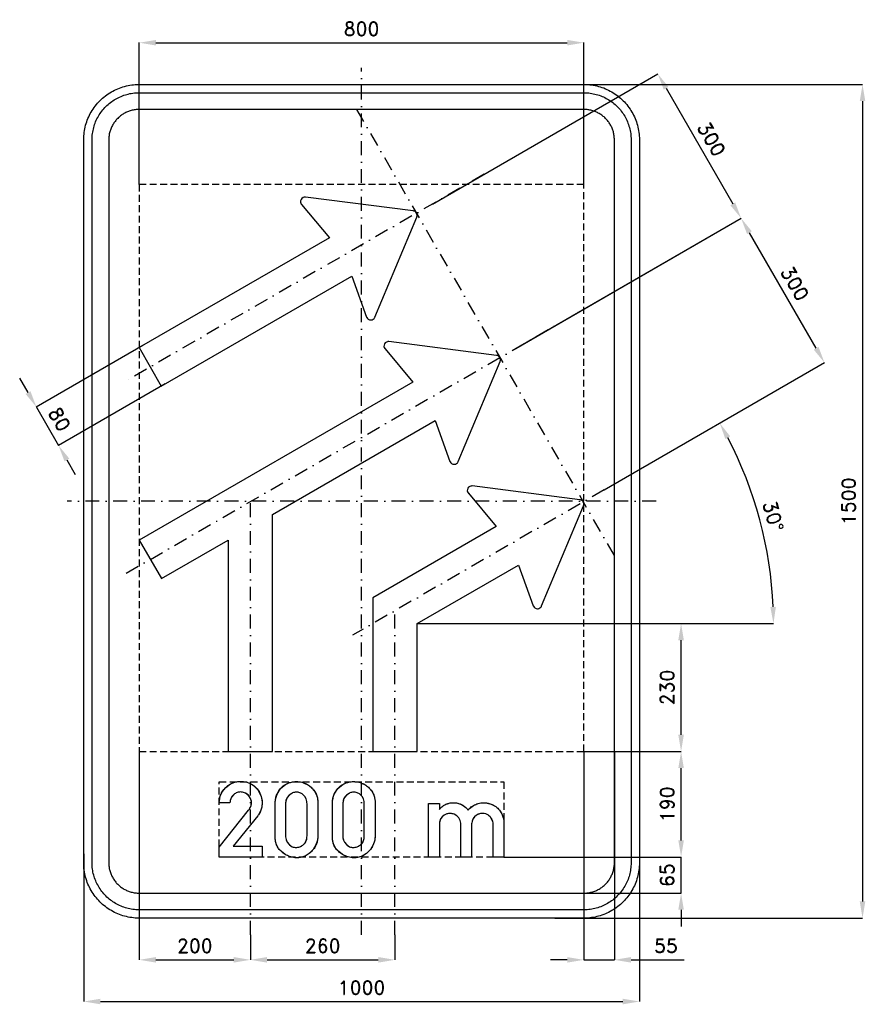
# Model space of a CAD drawing. Header units: millimetres. Extents: x -615 to 907, y -905 to 866.
import ezdxf

# ---------------------------------------------------------------- set-up
doc = ezdxf.new("R2010")
doc.units = ezdxf.units.MM
doc.header["$LTSCALE"] = 5
doc.linetypes.add('ČERCHOVANÁX2', pattern=[2, 1, -0.5, 0, -0.5])
doc.linetypes.add('ČÁRKOVANÁX2', pattern=[1.5, 1, -0.5])
doc.layers.add('Kóty', color=2, linetype='Continuous')
doc.layers.add('Značka', color=7, linetype='Continuous')
doc.styles.get("Standard").update_dxf_attribs({"font": 'romand.shx', "height": 25})
doc.dimstyles.get("Standard").update_dxf_attribs({"dimtxt": 25, "dimasz": 30, "dimexe": 0.18, "dimexo": 0.0625, "dimgap": 12.5, "dimtad": 1, "dimdec": 0, "dimzin": 0, "dimdsep": 46, "dimtxsty": 'Standard', "dimcen": 0.09, "dimadec": 0, "dimazin": 0, "dimtfac": 1, "dimtdec": 0, "dimtofl": 0, "dimtmove": 0, "dimatfit": 3, "dimfxl": 1, "dimtolj": 1, "dimtzin": 0, "dimarcsym": 0})

# ---------------------------------------------------------------- blocks, each defined once
blk = doc.blocks.new('*D0')
at = {"layer": 'Defpoints', "color": 0, "transparency": 16777216}
for p in [(256.1, -640), (575, -640), (382, -705)]:
    blk.add_point(p, dxfattribs=at)
at = {"layer": 'Kóty', "color": 0, "lineweight": -2, "transparency": 16777216}
for p, q in [((575, -610), (575, -580)), ((256.2, -640), (575.2, -640)), ((382.1, -705), (575.2, -705)), ((575, -735), (575, -765))]:
    blk.add_line(p, q, dxfattribs=at)
at = {"layer": 'Kóty', "color": 0, "transparency": 16777216}
for points in [[(570, -610), (580, -610), (575, -640)], [(570, -735), (580, -735), (575, -705)]]:
    blk.add_solid(points, dxfattribs=at)
at = {"layer": 'Kóty', "color": 0, "transparency": 16777216, "insert": (550, -672.5), "char_height": 25, "attachment_point": 5, "rotation": 90}
blk.add_mtext('\\A1;65', dxfattribs=at)
blk = doc.blocks.new('*D1')
at = {"layer": 'Defpoints', "color": 0, "transparency": 16777216}
for p in [(400, -450.0625), (575, -450.0625), (256.03, -640)]:
    blk.add_point(p, dxfattribs=at)
at = {"layer": 'Kóty', "color": 0, "lineweight": -2, "transparency": 16777216}
for p, q in [((400.0625, -450.0625), (575.18, -450.0625)), ((575, -610), (575, -480.0625)), ((256.0925, -640), (575.18, -640))]:
    blk.add_line(p, q, dxfattribs=at)
at = {"layer": 'Kóty', "color": 0, "transparency": 16777216}
for points in [[(570, -480.0625), (580, -480.0625), (575, -450.0625)], [(570, -610), (580, -610), (575, -640)]]:
    blk.add_solid(points, dxfattribs=at)
at = {"layer": 'Kóty', "color": 0, "transparency": 16777216, "insert": (550, -545.03125), "char_height": 25, "attachment_point": 5, "rotation": 90}
blk.add_mtext('\\A1;190', dxfattribs=at)
blk = doc.blocks.new('*D2')
at = {"layer": 'Defpoints', "color": 0, "transparency": 16777216}
for p in [(400, 825), (-400, 570), (400, 570)]:
    blk.add_point(p, dxfattribs=at)
at = {"layer": 'Kóty', "color": 0, "lineweight": -2, "transparency": 16777216}
for p, q in [((-400, 570.0625), (-400, 825.18)), ((-370, 825), (370, 825)), ((400, 570.0625), (400, 825.18))]:
    blk.add_line(p, q, dxfattribs=at)
at = {"layer": 'Kóty', "color": 0, "transparency": 16777216}
for points in [[(-370, 830), (-370, 820), (-400, 825)], [(370, 830), (370, 820), (400, 825)]]:
    blk.add_solid(points, dxfattribs=at)
at = {"layer": 'Kóty', "color": 0, "transparency": 16777216, "insert": (0, 850), "char_height": 25, "attachment_point": 5}
blk.add_mtext('\\A1;800', dxfattribs=at)
blk = doc.blocks.new('*D3')
at = {"layer": 'Defpoints', "color": 0, "transparency": 16777216}
for p in [(127.4, 534.8), (683, 509.2), (277.3, 275)]:
    blk.add_point(p, dxfattribs=at)
at = {"layer": 'Kóty', "color": 0, "lineweight": -2, "transparency": 16777216}
for p, q in [((127.4, 534.8), (533.2, 769.1)), ((548, 743), (668, 535.1)), ((277.4, 275), (683.2, 509.3))]:
    blk.add_line(p, q, dxfattribs=at)
at = {"layer": 'Kóty', "color": 0, "transparency": 16777216}
for points in [[(552.3, 745.5), (543.7, 740.5), (533, 769)], [(672.3, 537.6), (663.7, 532.6), (683, 509.2)]]:
    blk.add_solid(points, dxfattribs=at)
at = {"layer": 'Kóty', "color": 0, "transparency": 16777216, "insert": (629.7, 651.6), "char_height": 25, "attachment_point": 5, "rotation": 299.9979}
blk.add_mtext('\\A1;300', dxfattribs=at)
blk = doc.blocks.new('*D4')
at = {"layer": 'Defpoints', "color": 0, "transparency": 16777216}
for p in [(356.4, 750), (347.4, -750), (901.5, -750)]:
    blk.add_point(p, dxfattribs=at)
at = {"layer": 'Kóty', "color": 0, "lineweight": -2, "transparency": 16777216}
for p, q in [((356.5, 750), (901.7, 750)), ((901.5, 720), (901.5, -720)), ((347.5, -750), (901.7, -750))]:
    blk.add_line(p, q, dxfattribs=at)
at = {"layer": 'Kóty', "color": 0, "transparency": 16777216}
for points in [[(896.5, 720), (906.5, 720), (901.5, 750)], [(896.5, -720), (906.5, -720), (901.5, -750)]]:
    blk.add_solid(points, dxfattribs=at)
at = {"layer": 'Kóty', "color": 0, "transparency": 16777216, "insert": (876.5, 0), "char_height": 25, "attachment_point": 5, "rotation": 90}
blk.add_mtext('\\A1;1500', dxfattribs=at)
blk = doc.blocks.new('*D5')
at = {"layer": 'Defpoints', "color": 0, "transparency": 16777216}
for p in [(-393.4, 280.4), (-353.4, 211.1), (-545.2, 100.3)]:
    blk.add_point(p, dxfattribs=at)
at = {"layer": 'Kóty', "color": 0, "lineweight": -2, "transparency": 16777216}
for p, q in [((-393.4, 280.3), (-585.4, 169.5)), ((-600.2, 195.6), (-615.2, 221.6)), ((-353.4, 211.1), (-545.4, 100.2)), ((-530.2, 74.3), (-515.2, 48.4))]:
    blk.add_line(p, q, dxfattribs=at)
at = {"layer": 'Kóty', "color": 0, "transparency": 16777216}
for points in [[(-595.9, 198.1), (-604.6, 193.1), (-585.2, 169.6)], [(-525.9, 76.8), (-534.6, 71.8), (-545.2, 100.3)]]:
    blk.add_solid(points, dxfattribs=at)
at = {"layer": 'Kóty', "color": 0, "transparency": 16777216, "insert": (-543.6, 147.5), "char_height": 25, "attachment_point": 5, "rotation": 300.0007}
blk.add_mtext('\\A1;80', dxfattribs=at)
blk = doc.blocks.new('*D6')
at = {"layer": 'Defpoints', "color": 0, "transparency": 16777216}
for p in [(400, -450), (455, -450), (455, -825)]:
    blk.add_point(p, dxfattribs=at)
at = {"layer": 'Kóty', "color": 0, "lineweight": -2, "transparency": 16777216}
for p, q in [((400, -450.1), (400, -825.2)), ((455, -450.1), (455, -825.2)), ((370, -825), (340, -825)), ((485, -825), (580.5, -825))]:
    blk.add_line(p, q, dxfattribs=at)
at = {"layer": 'Kóty', "color": 0, "transparency": 16777216}
for points in [[(370, -820), (370, -830), (400, -825)], [(485, -820), (485, -830), (455, -825)]]:
    blk.add_solid(points, dxfattribs=at)
at = {"layer": 'Kóty', "color": 0, "transparency": 16777216, "insert": (547.7, -800), "char_height": 25, "attachment_point": 5}
blk.add_mtext('\\A1;55', dxfattribs=at)
blk = doc.blocks.new('*D7')
at = {"layer": 'Defpoints', "color": 0, "transparency": 16777216}
for p in [(683, 509.2), (286.7, 280.4), (436.6, 20.5)]:
    blk.add_point(p, dxfattribs=at)
at = {"layer": 'Kóty', "color": 0, "lineweight": -2, "transparency": 16777216}
for p, q in [((286.7, 280.4), (683.2, 509.3)), ((818, 275.3), (698, 483.2)), ((436.7, 20.6), (833.2, 249.4))]:
    blk.add_line(p, q, dxfattribs=at)
at = {"layer": 'Kóty', "color": 0, "transparency": 16777216}
for points in [[(702.3, 485.7), (693.7, 480.7), (683, 509.2)], [(822.3, 277.8), (813.7, 272.8), (833, 249.4)]]:
    blk.add_solid(points, dxfattribs=at)
at = {"layer": 'Kóty', "color": 0, "transparency": 16777216, "insert": (779.7, 391.8), "char_height": 25, "attachment_point": 5, "rotation": 299.9979}
blk.add_mtext('\\A1;300', dxfattribs=at)
blk = doc.blocks.new('*D8')
at = {"layer": 'Defpoints', "color": 0, "transparency": 16777216}
for p in [(100, -219.993), (575, -219.993), (400.0625, -450.0625)]:
    blk.add_point(p, dxfattribs=at)
at = {"layer": 'Kóty', "color": 0, "lineweight": -2, "transparency": 16777216}
for p, q in [((100.0625, -219.993), (575.18, -219.993)), ((575, -420.0625), (575, -249.993)), ((400.125, -450.0625), (575.18, -450.0625))]:
    blk.add_line(p, q, dxfattribs=at)
at = {"layer": 'Kóty', "color": 0, "transparency": 16777216}
for points in [[(570, -249.993), (580, -249.993), (575, -219.993)], [(570, -420.0625), (580, -420.0625), (575, -450.0625)]]:
    blk.add_solid(points, dxfattribs=at)
at = {"layer": 'Kóty', "color": 0, "transparency": 16777216, "insert": (550, -335.02775), "char_height": 25, "attachment_point": 5, "rotation": 90}
blk.add_mtext('\\A1;230', dxfattribs=at)
blk = doc.blocks.new('*D9')
at = {"layer": 'Defpoints', "color": 0, "transparency": 16777216}
for p in [(436.6, 20.5), (730.3, -94.8), (485, -220), (587.8, -220), (-59.9, -266.1)]:
    blk.add_point(p, dxfattribs=at)
at = {"layer": 'Kóty', "color": 0, "lineweight": -2, "transparency": 16777216}
for p, q in [((436.7, 20.6), (644.8, 140.7)), ((587.9, -220), (741.4, -220))]:
    blk.add_line(p, q, dxfattribs=at)
blk.add_arc((20, -220), 721.2, 2.3834, 27.6144, dxfattribs=at)
at = {"layer": 'Kóty', "color": 0, "transparency": 16777216}
for points in [[(654.7, 111.9), (663.4, 116.7), (644.6, 140.6)], [(745.6, -189.9), (735.6, -190.1), (741.2, -220)]]:
    blk.add_solid(points, dxfattribs=at)
at = {"layer": 'Kóty', "color": 0, "transparency": 16777216, "insert": (740.8, -26.9), "char_height": 25, "attachment_point": 5, "rotation": 284.9989}
blk.add_mtext('\\A1;30°', dxfattribs=at)
blk = doc.blocks.new('*D10')
at = {"layer": 'Defpoints', "color": 0, "transparency": 16777216}
for p in [(-400.0625, -450), (-200, -780), (-200, -825)]:
    blk.add_point(p, dxfattribs=at)
at = {"layer": 'Kóty', "color": 0, "lineweight": -2, "transparency": 16777216}
for p, q in [((-400.0625, -450.0625), (-400.0625, -825.18)), ((-200, -780.0625), (-200, -825.18)), ((-370.0625, -825), (-230, -825))]:
    blk.add_line(p, q, dxfattribs=at)
at = {"layer": 'Kóty', "color": 0, "transparency": 16777216}
for points in [[(-370.0625, -820), (-370.0625, -830), (-400.0625, -825)], [(-230, -820), (-230, -830), (-200, -825)]]:
    blk.add_solid(points, dxfattribs=at)
at = {"layer": 'Kóty', "color": 0, "transparency": 16777216, "insert": (-300.03125, -800), "char_height": 25, "attachment_point": 5}
blk.add_mtext('\\A1;200', dxfattribs=at)
blk = doc.blocks.new('*D11')
at = {"layer": 'Defpoints', "color": 0, "transparency": 16777216}
for p in [(-200, -780.0625), (60, -780), (60, -825)]:
    blk.add_point(p, dxfattribs=at)
at = {"layer": 'Kóty', "color": 0, "lineweight": -2, "transparency": 16777216}
for p, q in [((-200, -780.125), (-200, -825.18)), ((60, -780.0625), (60, -825.18)), ((-170, -825), (30, -825))]:
    blk.add_line(p, q, dxfattribs=at)
at = {"layer": 'Kóty', "color": 0, "transparency": 16777216}
for points in [[(-170, -820), (-170, -830), (-200, -825)], [(30, -820), (30, -830), (60, -825)]]:
    blk.add_solid(points, dxfattribs=at)
at = {"layer": 'Kóty', "color": 0, "transparency": 16777216, "insert": (-70, -800), "char_height": 25, "attachment_point": 5}
blk.add_mtext('\\A1;260', dxfattribs=at)
blk = doc.blocks.new('*D12')
at = {"layer": 'Defpoints', "color": 0, "transparency": 16777216}
for p in [(-500, -634.2), (500, -622), (500, -900)]:
    blk.add_point(p, dxfattribs=at)
at = {"layer": 'Kóty', "color": 0, "lineweight": -2, "transparency": 16777216}
for p, q in [((-500, -634.2), (-500, -900.2)), ((500, -622.1), (500, -900.2)), ((-470, -900), (470, -900))]:
    blk.add_line(p, q, dxfattribs=at)
at = {"layer": 'Kóty', "color": 0, "transparency": 16777216}
for points in [[(-470, -895), (-470, -905), (-500, -900)], [(470, -895), (470, -905), (500, -900)]]:
    blk.add_solid(points, dxfattribs=at)
at = {"layer": 'Kóty', "color": 0, "transparency": 16777216, "insert": (0, -875), "char_height": 25, "attachment_point": 5}
blk.add_mtext('\\A1;1000', dxfattribs=at)

msp = doc.modelspace()

# ---------------------------------------------------------------- linework, layer by layer
at = {"layer": 'Kóty'}
for points in [[(-585.2, 169.6), (-545.2, 100.3)], [(485, -220), (587.8, -220)], [(575, -705), (575, -640)], [(400, -825), (455, -825)]]:
    msp.add_lwpolyline(points, dxfattribs=at)
at = {"layer": 'Značka', "color": 6, "linetype": 'ČERCHOVANÁX2', "ltscale": 5}
for p, q in [((220.4, 588.5), (-423.4, 216.9)), ((-423.4, -129.5), (436.6, 366.9)), ((436.6, 20.5), (-16.1, -240.8))]:
    msp.add_line(p, q, dxfattribs=at)
for points in [[(0, -780), (0, 780)], [(-8.9, 705), (455, -98.4)], [(530, 0), (-530, 0)], [(-200, -780), (-200, -0.6)], [(60, -780), (60, -196.9)]]:
    msp.add_lwpolyline(points, dxfattribs=at)
at = {"layer": 'Značka', "color": 5}
for points in [[(-400, -750), (-400.4, -750), (-400.8, -750, -0.03218), (-413.7, -749.1, -0.035443), (-426.4, -746.5, -0.036267), (-438.7, -742.3, -0.03442), (-450.2, -736.5, -0.033722), (-461, -729.3, -0.034085), (-470.7, -720.7, -0.034209), (-479.3, -711, -0.034229), (-486.5, -700.2, -0.034044), (-492.3, -688.7, -0.033412), (-496.5, -676.4, -0.034127), (-499.1, -663.7, -0.036745), (-500, -650.8), (-500, -650.4), (-500, -650), (-500, 650), (-500, 650.4), (-500, 650.8, -0.03218), (-499.1, 663.7, -0.035441), (-496.5, 676.4, -0.03627), (-492.3, 688.7, -0.034417), (-486.5, 700.2, -0.033719), (-479.3, 711, -0.034078), (-470.7, 720.7, -0.034208), (-461, 729.3, -0.034227), (-450.2, 736.5, -0.034051), (-438.7, 742.3, -0.033416), (-426.4, 746.5, -0.034129), (-413.7, 749.1, -0.036746), (-400.8, 750), (-400.4, 750), (-400, 750), (400, 750), (400.4, 750), (400.8, 750, -0.032179), (413.7, 749.1, -0.035451), (426.4, 746.5, -0.036282), (438.7, 742.3, -0.034425), (450.2, 736.5, -0.033731), (461, 729.3, -0.034081), (470.7, 720.7, -0.034214), (479.3, 711, -0.034229), (486.5, 700.2, -0.034034), (492.3, 688.6, -0.033411), (496.5, 676.4, -0.034122), (499.1, 663.7, -0.036741), (500, 650.8), (500, 650.4), (500, 650), (500, -650), (500, -650.4), (500, -650.8, -0.032179), (499.1, -663.7, -0.035442), (496.5, -676.4, -0.036264), (492.3, -688.7, -0.034415), (486.5, -700.2, -0.033719), (479.3, -711, -0.034086), (470.7, -720.7, -0.034205), (461, -729.3, -0.03423), (450.2, -736.5, -0.034046), (438.7, -742.3, -0.033413), (426.4, -746.5, -0.034127), (413.7, -749.1, -0.036745), (400.8, -750), (400.4, -750), (400, -750), (-400, -750)], [(-400, -735), (-400.3, -735), (-400.7, -735, -0.03218), (-411.6, -734.2, -0.035443), (-422.4, -732, -0.036267), (-432.9, -728.5, -0.03442), (-442.7, -723.5, -0.033721), (-451.9, -717.4, -0.034085), (-460.1, -710.1, -0.034209), (-467.4, -701.9, -0.034229), (-473.5, -692.7, -0.034045), (-478.4, -682.9, -0.033412), (-482, -672.4, -0.034127), (-484.3, -661.6, -0.036745), (-485, -650.7), (-485, -650.3), (-485, -650), (-485, 650), (-485, 650.3), (-485, 650.7, -0.032181), (-484.2, 661.6, -0.035444), (-482, 672.4, -0.036267), (-478.5, 682.9, -0.034419), (-473.5, 692.7, -0.033711), (-467.4, 701.9, -0.034078), (-460.1, 710.1, -0.034195), (-451.9, 717.4, -0.034219), (-442.7, 723.5, -0.034051), (-432.9, 728.4, -0.033409), (-422.4, 732, -0.034121), (-411.6, 734.3, -0.036745), (-400.7, 735), (-400.3, 735), (-400, 735), (400, 735), (400.3, 735), (400.7, 735, -0.032174), (411.6, 734.2, -0.03544), (422.4, 732, -0.036261), (432.9, 728.5, -0.03443), (442.7, 723.5, -0.033731), (451.9, 717.4, -0.03408), (460.1, 710.1, -0.034212), (467.4, 701.9, -0.03423), (473.5, 692.7, -0.034037), (478.4, 682.9, -0.033418), (482, 672.4, -0.034127), (484.3, 661.6, -0.036751), (485, 650.7), (485, 650.3), (485, 650), (485, -650), (485, -650.3), (485, -650.7, -0.032185), (484.2, -661.6, -0.03545), (482, -672.4, -0.036271), (478.5, -682.9, -0.034419), (473.5, -692.7, -0.033715), (467.4, -701.9, -0.034083), (460.1, -710.1, -0.034209), (451.9, -717.4, -0.034231), (442.7, -723.5, -0.034042), (432.9, -728.4, -0.033411), (422.4, -732, -0.034127), (411.6, -734.3, -0.036745), (400.7, -735), (400.3, -735), (400, -735), (-400, -735)], [(-400, -705), (400, -705), (400.2, -705), (400.4, -705, 0.03218), (407.5, -704.5, 0.035442), (414.5, -703.1, 0.036265), (421.3, -700.8, 0.034422), (427.6, -697.6, 0.033717), (433.6, -693.6, 0.034088), (438.9, -688.9, 0.034212), (443.6, -683.6, 0.034229), (447.6, -677.6, 0.034042), (450.7, -671.3, 0.033412), (453.1, -664.5, 0.034125), (454.5, -657.5, 0.036743), (455, -650.4), (455, -650.2), (455, -650), (455, 650), (455, 650.2), (455, 650.4, 0.032187), (454.5, 657.5, 0.035442), (453.1, 664.5, 0.036278), (450.8, 671.3, 0.034421), (447.6, 677.6, 0.033718), (443.6, 683.5, 0.034078), (438.9, 688.9, 0.034199), (433.6, 693.6, 0.034236), (427.6, 697.6, 0.03403), (421.3, 700.8, 0.033395), (414.5, 703, 0.034109), (407.5, 704.5, 0.036744), (400.4, 705), (400.2, 705), (400, 705), (-400, 705), (-400.2, 705), (-400.4, 705, 0.032171), (-407.5, 704.5, 0.035429), (-414.5, 703, 0.036266), (-421.3, 700.8, 0.034431), (-427.6, 697.6, 0.033735), (-433.6, 693.6, 0.034079), (-438.9, 688.9, 0.034224), (-443.6, 683.5, 0.034235), (-447.6, 677.6, 0.03404), (-450.7, 671.3, 0.033409), (-453.1, 664.5, 0.034125), (-454.5, 657.5, 0.036745), (-455, 650.4), (-455, 650.2), (-455, 650), (-455, -650), (-455, -650.2), (-455, -650.4, 0.03218), (-454.5, -657.5, 0.035443), (-453.1, -664.5, 0.036267), (-450.8, -671.3, 0.034421), (-447.6, -677.6, 0.033721), (-443.6, -683.6, 0.034084), (-438.9, -688.9, 0.034208), (-433.6, -693.6, 0.03423), (-427.6, -697.6, 0.034044), (-421.3, -700.7, 0.033412), (-414.5, -703.1, 0.034127), (-407.5, -704.5, 0.036745), (-400.4, -705), (-400.2, -705), (-400, -705)], [(-400, 276.5), (-360.6, 206.9), (-17.7, 404.9), (9.1, 331.5), (9.2, 331.1), (9.4, 330.7), (10.5, 329.1), (11.9, 327.8), (14, 326.7), (16.4, 326.3, 0.079393), (18.8, 326.6), (20.9, 327.6), (22.4, 328.8), (23.5, 330.3), (23.7, 330.8), (24, 331.2), (99.4, 511.3), (99.5, 511.7), (99.6, 512), (100, 513.4), (100, 514.9), (99.7, 516.7), (98.9, 518.4), (97.9, 519.9), (96.4, 521.1), (95.1, 521.8), (93.7, 522.2), (93.4, 522.3), (93, 522.4), (-100.7, 547.1), (-101.2, 547.1), (-101.6, 547.1, 0.063584), (-103.5, 546.9), (-105.3, 546.3), (-107.3, 544.9), (-108.7, 543), (-109.6, 540.7), (-109.7, 538.4), (-109.3, 536.5), (-108.4, 534.8), (-108.1, 534.4), (-107.8, 534), (-57.7, 474.1), (-400, 276.5)], [(-240, -450), (-160, -450), (-160, -23.7), (132.3, 145.1), (159.1, 71.7), (159.2, 71.3), (159.4, 70.9), (160.5, 69.3), (161.9, 68), (164, 66.9), (166.4, 66.5, 0.079581), (168.8, 66.8), (170.9, 67.8), (172.4, 69), (173.5, 70.5), (173.8, 71), (174, 71.4), (249.4, 251.5), (249.5, 251.9), (249.6, 252.2), (250, 253.6), (250, 255.1), (249.7, 256.9), (248.9, 258.6), (247.9, 260.1), (246.4, 261.3), (245.2, 262), (243.8, 262.4), (243.4, 262.5), (243, 262.5), (49.3, 287.3), (48.8, 287.3), (48.4, 287.3, 0.063584), (46.5, 287.1), (44.7, 286.5), (42.7, 285.1), (41.3, 283.2), (40.5, 280.9), (40.3, 278.5), (40.7, 276.7), (41.6, 275), (41.9, 274.6), (42.2, 274.2), (92.3, 214.3), (-400, -69.9), (-360, -139.2), (-240, -69.9), (-240, -450)], [(20, -450), (100, -450), (100, -220), (282.3, -114.8), (309.1, -188.1), (309.2, -188.5), (309.4, -189), (310.5, -190.5), (311.9, -191.8), (314, -192.9), (316.4, -193.3, 0.079393), (318.8, -193), (320.9, -192), (322.4, -190.8), (323.5, -189.3), (323.8, -188.9), (324, -188.4), (399.4, -8.3), (399.5, -8), (399.6, -7.6), (399.9, -6.7), (400, -5.8), (400, -4.7), (399.7, -2.9), (398.9, -1.2), (397.9, 0.3), (396.4, 1.4), (395.2, 2.2), (393.8, 2.6), (393.4, 2.7), (393, 2.7), (199.3, 27.5), (198.8, 27.5), (198.4, 27.5, 0.063584), (196.5, 27.3), (194.7, 26.6), (192.7, 25.3), (191.3, 23.4), (190.5, 21.1), (190.3, 18.7), (190.7, 16.8), (191.6, 15.1), (191.9, 14.8), (192.2, 14.4), (242.3, -45.5), (20, -173.8), (20, -450)], [(-256, -640), (-256, -622), (-203.2, -555.5), (-202.4, -554.5), (-201.7, -553.5, 0.082979), (-198.8, -547.5, 0.094398), (-198.2, -540.9, 0.092153), (-199.6, -534.9, 0.084026), (-203, -529.7, 0.098147), (-209, -525, 0.106049), (-216.2, -523.1, 0.106166), (-223.6, -524, 0.099953), (-230.1, -527.8, 0.083728), (-234.2, -532.5, 0.091654), (-236.3, -538.2), (-236.6, -540.2), (-236.8, -542.4), (-256, -542.4), (-256, -540.5), (-255.9, -538.7, -0.059423), (-254.3, -530.6, -0.058226), (-250.8, -523, -0.072148), (-244.4, -514.7, -0.07222), (-235.9, -508.6, -0.061481), (-227.8, -505.3, -0.059942), (-219, -504, -0.083062), (-206.6, -505.4, -0.087044), (-195.2, -510.9, -0.08776), (-186.2, -519.7, -0.087787), (-180.6, -530.9, -0.068479), (-178.9, -540.5, -0.062417), (-179.7, -550.3, -0.05069), (-181.8, -557.5, -0.06184), (-185.5, -564), (-186.2, -565), (-186.9, -566), (-230.8, -620.7), (-179, -620.7), (-179, -640), (-256, -640)], [(-256, -640), (-256, -622), (-203.2, -555.5), (-202.4, -554.5), (-201.7, -553.5), (-198.9, -547.5), (-198.2, -540.9), (-199.6, -534.9), (-203, -529.7), (-209, -525, 0.106039), (-216.2, -523.1, 0.106164), (-223.6, -524, 0.100155), (-230.1, -527.8), (-234.1, -532.5), (-236.3, -538.2), (-236.6, -540.2), (-236.8, -542.4), (-256, -542.4), (-256, -540.5), (-255.9, -538.7), (-254.3, -530.6), (-250.8, -523), (-244.4, -514.7), (-235.9, -508.6), (-227.8, -505.3, -0.059925), (-219, -504, -0.083064), (-206.6, -505.4, -0.087117), (-195.2, -510.9), (-186.2, -519.7), (-180.6, -530.9), (-178.9, -540.5), (-179.7, -550.3), (-181.8, -557.5), (-185.5, -564), (-186.2, -565), (-186.9, -566), (-230.8, -620.7), (-179, -620.7), (-179, -640), (-256, -640)], [(-155.3, -544.1), (-155.3, -542.9), (-155.3, -541.7, -0.049027), (-154.5, -534.3, -0.049993), (-152.1, -527.2, -0.079542), (-145.9, -517, -0.089097), (-136.8, -509.4, -0.059795), (-129.8, -506.2, -0.052021), (-122.3, -504.6, -0.062017), (-112.5, -504.6, -0.0645), (-103, -507, -0.055438), (-95.6, -510.7, -0.055487), (-89.2, -515.9, -0.051106), (-84.6, -521.5, -0.054889), (-81.2, -528, -0.045257), (-79.5, -533.5, -0.045992), (-78.8, -539.3), (-78.7, -541.3), (-78.8, -543.3), (-78.8, -602.1), (-78.8, -603.3), (-78.8, -604.5, -0.051778), (-79.7, -611.5, -0.049691), (-82, -618.2, -0.066797), (-87, -626.7, -0.065912), (-94.1, -633.5, -0.061103), (-101.7, -638.2, -0.064144), (-110.2, -640.8, -0.069662), (-120, -641.3, -0.06745), (-129.6, -639.2, -0.056816), (-137.3, -635.5, -0.049603), (-144.1, -630.3, -0.048062), (-149.2, -624.8, -0.065902), (-152.9, -618.2, -0.054756), (-154.7, -612.3, -0.042369), (-155.3, -606.2), (-155.4, -604.1), (-155.3, -602.1), (-155.3, -544.1)], [(-155.3, -544.1), (-155.4, -542.9), (-155.3, -541.7), (-154.5, -534.3), (-152.1, -527.2), (-145.9, -517), (-136.8, -509.4), (-129.8, -506.2), (-122.3, -504.6, -0.062018), (-112.5, -504.6, -0.064542), (-103, -507), (-95.6, -510.7), (-89.2, -515.9), (-84.6, -521.5), (-81.2, -528), (-79.5, -533.5), (-78.8, -539.3), (-78.7, -541.3), (-78.8, -543.3), (-78.8, -602.1), (-78.8, -603.3), (-78.8, -604.5), (-79.7, -611.5), (-82, -618.2), (-87, -626.7), (-94.1, -633.5), (-101.7, -638.2), (-110.2, -640.8, -0.069663), (-120, -641.3, -0.067473), (-129.6, -639.2), (-137.3, -635.5), (-144.1, -630.3), (-149.2, -624.8), (-152.9, -618.2), (-154.7, -612.3), (-155.3, -606.2), (-155.4, -604.1), (-155.3, -602.1), (-155.3, -544.1)], [(-52.3, -544.1), (-52.3, -542.9), (-52.3, -541.7, -0.049027), (-51.4, -534.3, -0.049993), (-49.1, -527.2, -0.079542), (-42.9, -517, -0.089097), (-33.8, -509.4, -0.059795), (-26.8, -506.2, -0.052021), (-19.3, -504.6, -0.062017), (-9.5, -504.6, -0.0645), (0.1, -507, -0.055438), (7.4, -510.7, -0.055487), (13.8, -515.9, -0.05112), (18.4, -521.5, -0.054948), (21.8, -528, -0.045236), (23.5, -533.5, -0.045971), (24.2, -539.3), (24.3, -541.3), (24.2, -543.3), (24.2, -602.1), (24.2, -603.3), (24.2, -604.5, -0.051727), (23.3, -611.5, -0.049691), (21, -618.2, -0.066776), (16, -626.7, -0.065912), (8.9, -633.5, -0.061103), (1.3, -638.2, -0.064144), (-7.2, -640.8, -0.069662), (-17, -641.3, -0.06745), (-26.5, -639.2, -0.056816), (-34.2, -635.5, -0.049603), (-41.1, -630.3, -0.048062), (-46.2, -624.8, -0.065902), (-49.9, -618.2, -0.054756), (-51.7, -612.3, -0.042369), (-52.3, -606.2), (-52.4, -604.1), (-52.3, -602.1), (-52.3, -544.1)], [(-52.3, -544.1), (-52.3, -542.9), (-52.3, -541.7), (-51.5, -534.3), (-49.1, -527.2), (-42.9, -517), (-33.8, -509.4), (-26.8, -506.2), (-19.3, -504.6, -0.062018), (-9.5, -504.6, -0.064542), (0, -507), (7.4, -510.7), (13.8, -515.9), (18.4, -521.5), (21.8, -528), (23.5, -533.5), (24.2, -539.3), (24.3, -541.3), (24.2, -543.3), (24.2, -602.1), (24.2, -603.3), (24.2, -604.5), (23.3, -611.5), (21, -618.2), (16, -626.7), (8.9, -633.5), (1.3, -638.2), (-7.2, -640.8, -0.069663), (-17, -641.3, -0.067473), (-26.5, -639.2), (-34.3, -635.5), (-41.1, -630.3), (-46.2, -624.8), (-49.9, -618.2), (-51.7, -612.3), (-52.3, -606.2), (-52.4, -604.1), (-52.3, -602.1), (-52.3, -544.1)], [(-136.8, -544.1), (-136.8, -602.1), (-136.8, -602.9), (-136.8, -603.7, 0.073896), (-135.9, -608.7, 0.059534), (-133.6, -613.4, 0.07072), (-129.8, -618.2, 0.094586), (-124.7, -621.5, 0.108402), (-118, -622.8, 0.087552), (-111, -621.5, 0.078152), (-105.5, -618.6, 0.08816), (-101.3, -614.2, 0.061776), (-99.4, -610.5, 0.061171), (-98.4, -606.5), (-98.2, -604.3), (-98.1, -602.1), (-98.1, -544.1), (-98.2, -542.2), (-98.5, -540.3, 0.058339), (-99.7, -535.5, 0.06472), (-102.1, -531.2, 0.088089), (-106.7, -526.6, 0.097889), (-112.6, -523.9, 0.099846), (-119.2, -523.5, 0.088265), (-125.5, -525.5, 0.074164), (-130.2, -528.7, 0.0757), (-133.7, -533.1, 0.0526), (-135.4, -536.7, 0.046116), (-136.4, -540.6), (-136.6, -542.4), (-136.8, -544.1)], [(-136.8, -544.1), (-136.8, -602.1), (-136.8, -602.9), (-136.8, -603.7), (-135.9, -608.7), (-133.6, -613.4), (-129.8, -618.2), (-124.7, -621.5, 0.108474), (-118, -622.8, 0.08751), (-111, -621.5), (-105.5, -618.6), (-101.3, -614.2), (-99.4, -610.5), (-98.4, -606.5), (-98.2, -604.3), (-98.1, -602.1), (-98.1, -544.1), (-98.2, -542.2), (-98.5, -540.3), (-99.7, -535.5), (-102.1, -531.2), (-106.7, -526.6), (-112.6, -523.9, 0.09985), (-119.2, -523.5, 0.088157), (-125.5, -525.5), (-130.2, -528.7), (-133.7, -533.1), (-135.4, -536.7), (-136.4, -540.6), (-136.6, -542.4), (-136.8, -544.1)], [(-33.8, -544.1), (-33.8, -602.1), (-33.8, -602.9), (-33.8, -603.7, 0.073896), (-32.8, -608.7, 0.059534), (-30.6, -613.4, 0.07072), (-26.8, -618.2, 0.094586), (-21.7, -621.5, 0.108402), (-14.9, -622.8, 0.087552), (-8, -621.5, 0.078152), (-2.5, -618.6, 0.08816), (1.7, -614.2, 0.061776), (3.6, -610.5, 0.061171), (4.7, -606.5), (4.8, -604.3), (4.9, -602.1), (4.9, -544.1), (4.8, -542.2), (4.6, -540.3, 0.058339), (3.3, -535.5, 0.06472), (0.9, -531.2, 0.088089), (-3.7, -526.6, 0.097889), (-9.6, -523.9, 0.099846), (-16.2, -523.5, 0.088265), (-22.5, -525.5, 0.074164), (-27.2, -528.7, 0.0757), (-30.7, -533.1, 0.0526), (-32.4, -536.7, 0.046116), (-33.4, -540.6), (-33.6, -542.4), (-33.8, -544.1)], [(-33.8, -544.1), (-33.8, -602.1), (-33.8, -602.9), (-33.8, -603.7), (-32.9, -608.7), (-30.6, -613.4), (-26.8, -618.2), (-21.7, -621.5, 0.108474), (-15, -622.8, 0.08751), (-8, -621.5), (-2.5, -618.6), (1.7, -614.2), (3.6, -610.5), (4.6, -606.5), (4.8, -604.3), (4.9, -602.1), (4.9, -544.1), (4.8, -542.2), (4.5, -540.3), (3.3, -535.5), (0.9, -531.2), (-3.7, -526.6), (-9.6, -523.9, 0.09985), (-16.2, -523.5, 0.088157), (-22.5, -525.5), (-27.2, -528.7), (-30.6, -533.1), (-32.4, -536.7), (-33.4, -540.6), (-33.6, -542.4), (-33.8, -544.1)], [(120.7, -640), (120.7, -543.5), (140, -543.5), (140, -554.3), (141.1, -553.1), (142.2, -551.9, -0.053826), (147.4, -547.6, -0.054636), (153.5, -544.6, -0.049778), (159.4, -542.8, -0.049905), (165.4, -542.3, -0.044599), (170.8, -542.7, -0.045344), (176, -544.1, -0.041534), (180.8, -546.2, -0.034755), (185.2, -549), (187.6, -550.9), (189.8, -553.1), (190.8, -554.3), (191.8, -555.6), (192.9, -554.2), (194.1, -552.9, -0.072075), (201.3, -547.3, -0.066457), (209.9, -543.8, -0.03551), (214.6, -542.7, -0.035838), (219.4, -542.3, -0.05052), (226.3, -542.9, -0.04966), (233, -544.8, -0.06829), (241.4, -549.3, -0.073302), (248.2, -556, -0.056844), (252.2, -562.4, -0.048865), (254.8, -569.4), (255.5, -572), (255.9, -574.6), (256, -575.8), (256, -577), (256, -640), (236.7, -640), (236.7, -580.9), (236.6, -580.2), (236.6, -579.4), (236, -575.8), (234.7, -572.4, 0.067689), (232, -568.3, 0.066944), (228.3, -565, 0.073553), (223.5, -562.6, 0.074316), (218.2, -561.6, 0.080741), (212.3, -562.2, 0.08066), (206.9, -564.6, 0.070507), (203, -567.8, 0.075361), (200.2, -571.9, 0.050741), (198.9, -575.4), (198.2, -579.1), (198.1, -579.6), (198, -580.1), (198, -640), (178.7, -640), (178.7, -580.5), (178.7, -579.7), (178.6, -578.9, 0.073777), (177.5, -574.1, 0.069026), (175, -569.7, 0.074719), (171.3, -565.8, 0.073774), (166.6, -563.1, 0.089056), (159.9, -561.6, 0.093657), (153.2, -562.5, 0.073326), (148.6, -564.7, 0.071143), (144.8, -568, 0.077005), (141.7, -572.8, 0.077991), (140.2, -578.3), (140.1, -579.1), (140, -579.8), (140, -640), (120.7, -640)], [(120.7, -640), (120.7, -543.5), (140, -543.5), (140, -554.3), (141.1, -553.1), (142.2, -551.9), (147.4, -547.6), (153.5, -544.6), (159.4, -542.8, -0.049906), (165.4, -542.3, -0.044558), (170.8, -542.7), (176, -544.1), (180.8, -546.2), (185.2, -549), (187.6, -550.9), (189.8, -553.1), (190.8, -554.3), (191.8, -555.6), (192.9, -554.2), (194.1, -552.9), (201.3, -547.3), (209.9, -543.8), (214.6, -542.7), (219.4, -542.3, -0.050548), (226.3, -542.9), (233, -544.8), (241.4, -549.3), (248.2, -556), (252.2, -562.4), (254.8, -569.4), (255.5, -572), (255.9, -574.6), (256, -575.8), (256, -577), (256, -640), (236.7, -640), (236.7, -580.9), (236.6, -580.2), (236.6, -579.4), (236, -575.8), (234.7, -572.4), (232, -568.3), (228.3, -565), (223.5, -562.6), (218.2, -561.6, 0.080731), (212.3, -562.2), (206.9, -564.6), (203, -567.8), (200.2, -571.9), (198.9, -575.4), (198.2, -579.1), (198.1, -579.6), (198, -580.1), (198, -640), (178.7, -640), (178.7, -580.5), (178.7, -579.7), (178.6, -578.9), (177.5, -574.1), (175, -569.7), (171.3, -565.8), (166.6, -563.1, 0.089078), (159.9, -561.6, 0.09368), (153.2, -562.5), (148.6, -564.7), (144.9, -568), (141.7, -572.8), (140.2, -578.3), (140.1, -579.1), (140, -579.8), (140, -640), (120.7, -640)]]:
    msp.add_lwpolyline(points, format="xyb", dxfattribs=at)
at = {"layer": 'Značka', "color": 6, "linetype": 'ČÁRKOVANÁX2', "ltscale": 2.5}
for points in [[(-400, -450), (400, -450), (400, 570), (-400, 570), (-400, -450)], [(-256, -640), (-256, -505), (256, -505), (256, -640), (-256, -640)], [(-256, -640), (-256, -505), (256, -505), (256, -640), (-256, -640)]]:
    msp.add_lwpolyline(points, dxfattribs=at)

# ---------------------------------------------------------------- dimensions: what is measured, and where the dimension line sits
at = {"layer": 'Kóty'}
for base, p1, p2, picture, middle in [((400, 825), (-400, 570), (400, 570), '*D2', (0, 850)), ((-200, -825), (-400.1, -450), (-200, -780), '*D10', (-300, -800)), ((455, -825), (400, -450), (455, -450), '*D6', (547.7, -800)), ((500, -900), (-500, -634.2), (500, -622), '*D12', (0, -875)), ((60, -825), (-200, -780.1), (60, -780), '*D11', (-70, -800))]:
    dim = msp.add_linear_dim(base=base, p1=p1, p2=p2, dimstyle='Standard', dxfattribs=at)
    dim.commit()
    dim.dimension.update_dxf_attribs({"geometry": picture, "text_midpoint": middle})
for p1, p2, distance, picture, middle in [((127.4, 534.8), (277.3, 275), 468.4, '*D3', (629.7, 651.6)), ((436.6, 20.5), (286.7, 280.4), -457.7, '*D7', (779.7, 391.8)), ((-393.4, 280.4), (-353.4, 211.1), -221.5, '*D5', (-543.6, 147.5))]:
    dim = msp.add_aligned_dim(p1=p1, p2=p2, distance=distance, dimstyle='Standard', dxfattribs=at)
    dim.commit()
    dim.dimension.update_dxf_attribs({"geometry": picture, "text_midpoint": middle})
for base, p1, p2, picture, middle in [((901.5, -750), (356.4, 750), (347.4, -750), '*D4', (876.5, 0)), ((575, -220), (400.1, -450.1), (100, -220), '*D8', (550, -335)), ((575, -450.1), (256, -640), (400, -450.1), '*D1', (550, -545)), ((575, -640), (382, -705), (256.1, -640), '*D0', (550, -672.5))]:
    dim = msp.add_linear_dim(base=base, p1=p1, p2=p2, angle=90, dimstyle='Standard', dxfattribs=at)
    dim.commit()
    dim.dimension.update_dxf_attribs({"geometry": picture, "text_midpoint": middle})
dim = msp.add_angular_dim_2l(base=(730.3, -94.8), line1=((436.6, 20.5), (-59.9, -266.1)), line2=((485, -220), (587.8, -220)), dimstyle='Standard', dxfattribs=at)
dim.commit()
dim.dimension.update_dxf_attribs({"geometry": '*D9', "text_midpoint": (740.8, -26.9)})

doc.saveas('drawing.dxf')
